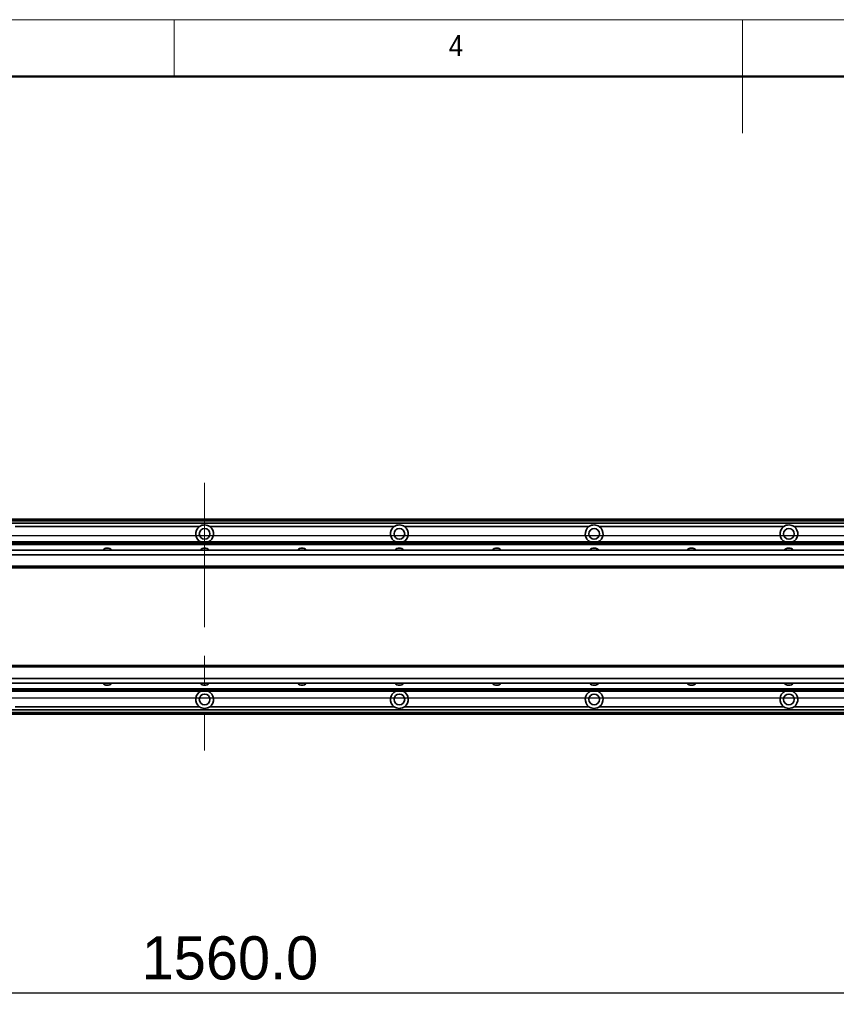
# Model space of a CAD drawing. Header units: millimetres. Extents: x 35 to 2905, y 35 to 2044.
# Tile 8 of 11: x 1025 to 1528, y 1437 to 2044. Entities that reach past the tile are written whole.
import ezdxf

# ---------------------------------------------------------------- set-up
doc = ezdxf.new("R2010")
doc.units = ezdxf.units.MM
doc.header["$LTSCALE"] = 7
doc.linetypes.add('CENTERX2', pattern=[20.32, 12.7, -2.54, 2.54, -2.54])
doc.layers.add('黑色实线', color=7, linetype='Continuous')
doc.styles.add('SLDTEXTSTYLE1', font='Gothic.ttf', dxfattribs={"width": 0.913})
doc.styles.add('SLDTEXTSTYLE8', font='txt')
doc.dimstyles.new('SLDDIMSTYLE0', dxfattribs={"dimtxt": 26.6, "dimasz": 14, "dimexe": 0, "dimexo": 0.0625, "dimgap": 6.65, "dimtad": 2, "dimdec": 1, "dimrnd": 1e-09, "dimzin": 4, "dimdsep": 46, "dimtxsty": 'SLDTEXTSTYLE8', "dimsah": 1, "dimcen": 0.09, "dimadec": 0, "dimazin": 1, "dimtfac": 1, "dimtdec": 1, "dimtmove": 0, "dimatfit": 0, "dimfxl": 0, "dimfrac": 2, "dimtolj": 1, "dimtzin": 12, "dimarcsym": 0})
doc.dimstyles.new('SLDDIMSTYLE5', dxfattribs={"dimtxt": 26.6, "dimasz": 14, "dimexe": 0, "dimexo": 0.0625, "dimgap": 6.65, "dimtad": 2, "dimdec": 1, "dimrnd": 1e-09, "dimzin": 4, "dimdsep": 46, "dimtxsty": 'SLDTEXTSTYLE8', "dimsah": 1, "dimcen": 0.09, "dimadec": 0, "dimazin": 1, "dimtfac": 1, "dimtdec": 1, "dimtofl": 0, "dimtmove": 0, "dimatfit": 3, "dimfxl": 0, "dimfrac": 2, "dimtolj": 1, "dimtzin": 12, "dimarcsym": 0})

# ---------------------------------------------------------------- blocks, each defined once
blk = doc.blocks.new('_D_8')
at = {"layer": '黑色实线'}
for p, q in [((2106.68, 1726.27), (2106.68, 1754.27)), ((418.57, 1726.27), (2113.68, 1726.27)), ((2106.68, 1626.27), (2106.68, 1726.27)), ((418.57, 1626.27), (2113.68, 1626.27)), ((2106.68, 1626.27), (2106.68, 1598.27))]:
    blk.add_line(p, q, dxfattribs=at)
for points in [[(2106.68, 1726.27), (2108.78, 1740.27), (2104.58, 1740.27)], [(2106.68, 1626.27), (2104.58, 1612.27), (2108.78, 1612.27)]]:
    blk.add_solid(points, dxfattribs=at)
at = {"layer": '黑色实线', "insert": (2071.78, 1636.37), "char_height": 26.6, "attachment_point": 1, "rotation": 90, "style": 'SLDTEXTSTYLE8'}
blk.add_mtext('100.0', dxfattribs=at)
blk = doc.blocks.new('_D_18')
at = {"layer": '黑色实线'}
for p, q in [((358.68, 1566.43), (358.68, 1437.47)), ((1918.68, 1566.43), (1918.68, 1437.47)), ((358.68, 1444.47), (1918.68, 1444.47))]:
    blk.add_line(p, q, dxfattribs=at)
for points in [[(358.68, 1444.47), (372.68, 1442.37), (372.68, 1446.57)], [(1918.68, 1444.47), (1904.68, 1446.57), (1904.68, 1442.37)]]:
    blk.add_solid(points, dxfattribs=at)
at = {"layer": '黑色实线', "insert": (1099.9, 1479.37), "char_height": 26.6, "attachment_point": 1, "style": 'SLDTEXTSTYLE8'}
blk.add_mtext('1560.0', dxfattribs=at)

msp = doc.modelspace()

# ---------------------------------------------------------------- linework, layer by layer
at = {"color": 7, "linetype": 'Continuous', "lineweight": 18}
for p, q in [((2905, 2044), (35, 2044)), ((1120, 2009), (1120, 2044)), ((1470, 2044), (1470, 1974)), ((70, 2009), (2870, 2009))]:
    msp.add_line(p, q, dxfattribs=at)
at = {"color": 7, "linetype": 'Continuous', "lineweight": 50}
msp.add_line((2870, 2009), (70, 2009), dxfattribs=at)
at = {"color": 7, "linetype": 'Continuous', "lineweight": 35}
for p, q in [((1879.1843551, 1736.2710243), (398.1843489, 1736.2710243)), ((398.1843489, 1736.0710246), (1879.1843551, 1736.0710246)), ((398.1843489, 1735.871025), (1879.1843551, 1735.871025)), ((1879.1843551, 1735.7710233), (398.1843489, 1735.7710233)), ((1879.1843551, 1733.7658858), (398.1843489, 1733.7658858)), ((1135.514726, 1731.7658854), (1021.8539136, 1731.7658854)), ((1255.5147307, 1731.7658854), (1141.8539184, 1731.7658854)), ((1375.5147355, 1731.7658854), (1261.8539231, 1731.7658854)), ((1495.5147403, 1731.7658854), (1381.8539279, 1731.7658854)), ((1615.514745, 1731.7658854), (1501.8539327, 1731.7658854)), ((2004.1842359, 1717.271023), (273.1843489, 1717.271023)), ((423.6843484, 1722.2658848), (1853.6842959, 1722.2658848)), ((423.6843484, 1721.9728647), (1853.6842959, 1721.9728647)), ((423.6843484, 1721.0740043), (1853.6842959, 1721.0740043)), ((423.6843484, 1720.7809841), (1853.6842959, 1720.7809841)), ((2004.1842359, 1714.2710207), (273.1843489, 1714.2710207)), ((2004.1842359, 1707.2710195), (273.1843489, 1707.2710195)), ((273.1843489, 1706.2710194), (2004.1842359, 1706.2710194)), ((2004.1842359, 1646.2710244), (273.1843489, 1646.2710244)), ((2004.1842359, 1645.2710261), (273.1843489, 1645.2710261)), ((2004.1842359, 1638.2710269), (273.1843489, 1638.2710269)), ((2004.1842359, 1635.2710245), (273.1843489, 1635.2710245)), ((423.6843484, 1631.7610597), (1853.6842959, 1631.7610597)), ((423.6843484, 1631.4680433), (1853.6842959, 1631.4680433)), ((423.6843484, 1630.5691792), (1853.6842959, 1630.5691792)), ((423.6843484, 1630.2761627), (1853.6842959, 1630.2761627)), ((1135.514726, 1620.7761621), (1021.8539136, 1620.7761621)), ((1255.5147307, 1620.7761621), (1141.8539184, 1620.7761621)), ((1375.5147355, 1620.7761621), (1261.8539231, 1620.7761621)), ((1495.5147403, 1620.7761621), (1381.8539279, 1620.7761621)), ((1615.514745, 1620.7761621), (1501.8539327, 1620.7761621)), ((1850.1843112, 1618.7761618), (429.1843372, 1618.7761618)), ((1850.1843112, 1616.2710232), (429.1843372, 1616.2710232))]:
    msp.add_line(p, q, dxfattribs=at)
at = {"color": 8, "linetype": 'Continuous', "lineweight": 35}
for p, q in [((1879.1843551, 1735.2710223), (398.1843489, 1735.2710223)), ((1850.1843112, 1617.2710216), (429.1843372, 1617.2710216))]:
    msp.add_line(p, q, dxfattribs=at)
at = {"color": 7, "linetype": 'Continuous', "lineweight": 35}
for centre in [(1138.6843446, 1727.2710233), (1258.6843446, 1727.2710233), (1378.6843446, 1727.2710233), (1498.6843446, 1727.2710233), (1138.6843446, 1625.2710233), (1258.6843446, 1625.2710233), (1378.6843446, 1625.2710233), (1498.6843446, 1625.2710233)]:
    msp.add_circle(centre, 3.3, dxfattribs=at)
for centre, radius, start, end in [((1138.6843446, 1727.2710233), 5.5, 125.1897877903, 245.5088204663), ((1138.6843446, 1727.2710233), 5.5, 294.4911795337, 54.8102122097), ((1258.6843446, 1727.2710233), 5.5, 125.1897877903, 245.5088204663), ((1258.6843446, 1727.2710233), 5.5, 294.4911795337, 54.8102122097), ((1378.6843446, 1727.2710233), 5.5, 125.1897877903, 245.5088204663), ((1378.6843446, 1727.2710233), 5.5, 294.4911795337, 54.8102122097), ((1498.6843446, 1727.2710233), 5.5, 125.1897877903, 245.5088204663), ((1498.6843446, 1727.2710233), 5.5, 294.4911795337, 54.8102122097), ((1078.6843446, 1714.7658852), 3.75, 41.9157204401, 138.08427956), ((1138.6843446, 1714.7658852), 3.75, 41.9157204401, 138.0842795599), ((1198.6843446, 1714.7658852), 3.75, 41.9157204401, 138.0842795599), ((1258.6843446, 1714.7658852), 3.75, 41.9157204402, 138.0842795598), ((1318.6843446, 1714.7658852), 3.75, 41.9157204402, 138.0842795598), ((1378.6843446, 1714.7658852), 3.75, 41.9157204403, 138.0842795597), ((1438.6843446, 1714.7658852), 3.75, 41.9157204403, 138.0842795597), ((1498.6843446, 1714.7658852), 3.75, 41.9157204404, 138.0842795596), ((1078.6843446, 1637.7761613), 3.75, 221.915720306, 318.084279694), ((1138.6843446, 1637.7761613), 3.75, 221.915720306, 318.084279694), ((1198.6843446, 1637.7761613), 3.75, 221.915720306, 318.084279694), ((1258.6843446, 1637.7761613), 3.75, 221.915720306, 318.084279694), ((1318.6843446, 1637.7761613), 3.75, 221.915720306, 318.084279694), ((1378.6843446, 1637.7761613), 3.75, 221.915720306, 318.084279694), ((1438.6843446, 1637.7761613), 3.75, 221.915720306, 318.084279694), ((1498.6843446, 1637.7761613), 3.75, 221.915720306, 318.084279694), ((1138.6843446, 1625.2710233), 5.5, 114.4911795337, 234.8102122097), ((1138.6843446, 1625.2710233), 5.5, 305.1897877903, 65.5088204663), ((1258.6843446, 1625.2710233), 5.5, 114.4911795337, 234.8102122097), ((1258.6843446, 1625.2710233), 5.5, 305.1897877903, 65.5088204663), ((1378.6843446, 1625.2710233), 5.5, 114.4911795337, 234.8102122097), ((1378.6843446, 1625.2710233), 5.5, 305.1897877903, 65.5088204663), ((1498.6843446, 1625.2710233), 5.5, 114.4911795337, 234.8102122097), ((1498.6843446, 1625.2710233), 5.5, 305.1897877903, 65.5088204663)]:
    msp.add_arc(centre, radius, start, end, dxfattribs=at)
for points in [[(1141.8539184, 1731.7658854), (1141.3944072, 1732.0352793), (1140.4459931, 1732.5912984), (1138.7620961, 1732.8507422), (1137.019928, 1732.6352272), (1136.0143465, 1732.0544454), (1135.514726, 1731.7658854)], [(1261.8539231, 1731.7658854), (1261.3944119, 1732.0352793), (1260.4459978, 1732.5912984), (1258.7621008, 1732.8507422), (1257.0199328, 1732.6352272), (1256.0143513, 1732.0544454), (1255.5147307, 1731.7658854)], [(1381.8539279, 1731.7658854), (1381.3944167, 1732.0352793), (1380.4460026, 1732.5912984), (1378.7621056, 1732.8507422), (1377.0199375, 1732.6352272), (1376.0143561, 1732.0544454), (1375.5147355, 1731.7658854)], [(1501.8539327, 1731.7658854), (1501.3944215, 1732.0352793), (1500.4460074, 1732.5912984), (1498.7621104, 1732.8507422), (1497.0199423, 1732.6352272), (1496.0143608, 1732.0544454), (1495.5147403, 1731.7658854)], [(1135.514726, 1620.7761621), (1135.9742372, 1620.5067682), (1136.9226513, 1619.9507492), (1138.6065483, 1619.6913053), (1140.3487163, 1619.9068203), (1141.3542978, 1620.4876021), (1141.8539184, 1620.7761621)], [(1255.5147307, 1620.7761621), (1255.9742419, 1620.5067682), (1256.922656, 1619.9507492), (1258.606553, 1619.6913053), (1260.3487211, 1619.9068203), (1261.3543026, 1620.4876021), (1261.8539231, 1620.7761621)], [(1375.5147355, 1620.7761621), (1375.9742467, 1620.5067682), (1376.9226608, 1619.9507492), (1378.6065578, 1619.6913053), (1380.3487259, 1619.9068203), (1381.3543073, 1620.4876021), (1381.8539279, 1620.7761621)], [(1495.5147403, 1620.7761621), (1495.9742515, 1620.5067682), (1496.9226656, 1619.9507492), (1498.6065626, 1619.6913053), (1500.3487307, 1619.9068203), (1501.3543121, 1620.4876021), (1501.8539327, 1620.7761621)]]:
    msp.add_open_spline(points, degree=3, knots=[0, 0, 0, 0, 0.2356940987, 0.4864638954, 0.7448509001, 1, 1, 1, 1], dxfattribs=at)
at = {"layer": '黑色实线', "linetype": 'CENTERX2', "lineweight": 18}
msp.add_line((1138.6843446, 1758.7210233), (1138.6843446, 1593.8210233), dxfattribs=at)

# ---------------------------------------------------------------- texts
at = {"color": 7, "linetype": 'Continuous', "lineweight": 0, "insert": (1289.1666667, 2034.5241742), "char_height": 12.9645833, "attachment_point": 1, "style": 'SLDTEXTSTYLE1'}
msp.add_mtext('4', dxfattribs=at)

# ---------------------------------------------------------------- dimensions: what is measured, and where the dimension line sits
at = {"layer": '黑色实线'}
dim = msp.add_linear_dim(base=(2106.6843446, 1726.2658852), p1=(409.6843446, 1626.2658852), p2=(409.6843446, 1726.2658852), angle=90, dimstyle='SLDDIMSTYLE0', dxfattribs=at)
dim.commit()
dim.dimension.update_dxf_attribs({"geometry": '_D_8', "text_midpoint": (2106.6843446, 1678.7473023), "dimtype": 160})
dim = msp.add_linear_dim(base=(1918.6843446, 1444.4709733), p1=(358.6843446, 1575.3158852), p2=(1918.6843446, 1575.3158852), dimstyle='SLDDIMSTYLE5', dxfattribs=at)
dim.commit()
dim.dimension.update_dxf_attribs({"geometry": '_D_18', "text_midpoint": (1151.8787383, 1444.4709733), "dimtype": 160})

doc.saveas('drawing.dxf')
